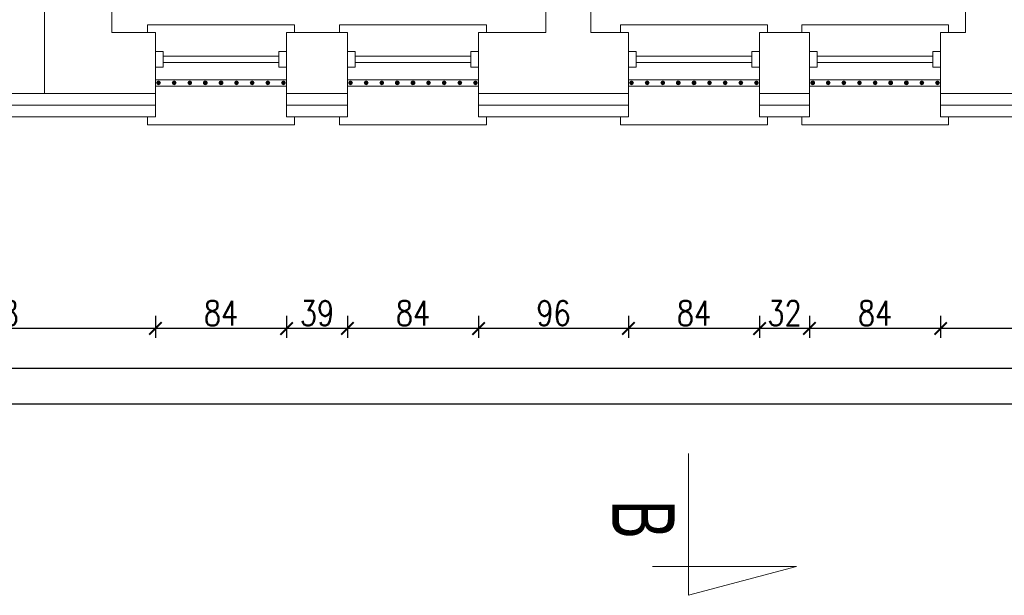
# Model space of a CAD drawing. Header units: millimetres. Extents: x 6354466 to 6508314, y -1889048 to -1342748.
# Tile 83 of 134: x 6389236 to 6395543, y -1663907 to -1660221. Entities that reach past the tile are written whole.
import ezdxf

# ---------------------------------------------------------------- set-up
doc = ezdxf.new("R2010")
doc.units = ezdxf.units.MM
doc.header["$PDMODE"] = 3
doc.header["$PDSIZE"] = 10
for name, color, linetype, lineweight in [('drzwi istn', 163, 'Continuous', 5), ('L-2', 167, 'Continuous', 13), ('L-3', 10, 'Continuous', 18), ('L-5', 152, 'Continuous', 9), ('L-DIM', 252, 'Continuous', 5), ('L-ISTNIEJĄCE BUDYNKI', 167, 'Continuous', 5)]:
    doc.layers.add(name, color=color, linetype=linetype, lineweight=lineweight)
doc.styles.add('160', font='simplex.shx', dxfattribs={"width": 0.8, "height": 160})
doc.styles.add('200', font='cdmsimpl.shx', dxfattribs={"width": 0.7, "height": 200})
doc.linetypes.add('BATTING', pattern='A,0.00254,-2.54,[134,ltypeshp.shx,S=2.54,R=0,X=-2.54,Y=0],-5.08,[134,ltypeshp.shx,S=2.54,R=180,X=2.54,Y=0],-2.54', length=10.16254)
doc.dimstyles.new('160', dxfattribs={"dimtxt": 160, "dimasz": 80, "dimexe": 60, "dimexo": 3, "dimgap": 18, "dimtad": 1, "dimdec": 0, "dimlfac": 0.1, "dimrnd": 1, "dimtxsty": '160', "dimblk": 'ARCHTICK', "dimcen": 2.5, "dimdle": 30, "dimadec": 0, "dimazin": 0, "dimtfac": 1, "dimtdec": 0, "dimtix": 1, "dimtmove": 2, "dimatfit": 0, "dimldrblk": 'NONE', "dimfxl": 0, "dimarcsym": 0})

# ---------------------------------------------------------------- blocks, each defined once
blk = doc.blocks.new('*U23')
for p, q in [((-5, 0), (-5, -5)), ((5, -5), (5, 0)), ((-5, -5), (5, -5)), ((-2, -5), (-2, -79)), ((2, -5), (2, -79)), ((-5, -84), (-5, -79)), ((-5, -79), (5, -79)), ((5, -79), (5, -84))]:
    blk.add_line(p, q)
blk = doc.blocks.new('_ArchTick')
at = {"color": 0, "linetype": 'ByBlock', "const_width": 0.15}
blk.add_lwpolyline([(-0.5, -0.5), (0.5, 0.5)], dxfattribs=at)
blk = doc.blocks.new('*D254')
at = {"layer": 'Defpoints', "color": 0, "transparency": 16777216}
for p in [(6395135.3, -1660843.4), (6396515.3, -1660843.4), (6395135.3, -1662198.2)]:
    blk.add_point(p, dxfattribs=at)
at = {"layer": 'L-DIM', "color": 0, "lineweight": -2, "ltscale": 10, "transparency": 16777216}
for p, q in [((6395135.3, -1662118.2), (6395135.3, -1662258.2)), ((6396515.3, -1662118.2), (6396515.3, -1662258.2)), ((6396545.3, -1662198.2), (6395105.3, -1662198.2))]:
    blk.add_line(p, q, dxfattribs=at)
at = {"layer": 'L-DIM', "color": 0, "linetype": 'ByBlock', "lineweight": -2, "transparency": 16777216, "xscale": 80, "yscale": 80, "zscale": 80, "rotation": 180}
blk.add_blockref('_ArchTick', (6395135.3, -1662198.2), dxfattribs=at)
at = {"layer": 'L-DIM', "color": 0, "linetype": 'ByBlock', "lineweight": -2, "transparency": 16777216, "xscale": 80, "yscale": 80, "zscale": 80}
blk.add_blockref('_ArchTick', (6396515.3, -1662198.2), dxfattribs=at)
at = {"layer": 'L-DIM', "color": 0, "ltscale": 10, "transparency": 16777216, "insert": (6395825.3, -1662100.2), "char_height": 160, "attachment_point": 5, "style": '160'}
blk.add_mtext('138', dxfattribs=at)
blk = doc.blocks.new('_None')
blk = doc.blocks.new('*D255')
at = {"layer": 'Defpoints', "color": 0, "transparency": 16777216}
for p in [(6394295.3, -1660843.4), (6395135.3, -1660843.4), (6394295.3, -1662198.2)]:
    blk.add_point(p, dxfattribs=at)
at = {"layer": 'L-DIM', "color": 0, "lineweight": -2, "ltscale": 10, "transparency": 16777216}
for p, q in [((6394295.3, -1662118.2), (6394295.3, -1662258.2)), ((6395135.3, -1662118.2), (6395135.3, -1662258.2)), ((6395165.3, -1662198.2), (6394265.3, -1662198.2))]:
    blk.add_line(p, q, dxfattribs=at)
at = {"layer": 'L-DIM', "color": 0, "linetype": 'ByBlock', "lineweight": -2, "transparency": 16777216, "xscale": 80, "yscale": 80, "zscale": 80, "rotation": 180}
blk.add_blockref('_ArchTick', (6394295.3, -1662198.2), dxfattribs=at)
at = {"layer": 'L-DIM', "color": 0, "linetype": 'ByBlock', "lineweight": -2, "transparency": 16777216, "xscale": 80, "yscale": 80, "zscale": 80}
blk.add_blockref('_ArchTick', (6395135.3, -1662198.2), dxfattribs=at)
at = {"layer": 'L-DIM', "color": 0, "ltscale": 10, "transparency": 16777216, "insert": (6394715.3, -1662100.2), "char_height": 160, "attachment_point": 5, "style": '160'}
blk.add_mtext('84', dxfattribs=at)
blk = doc.blocks.new('*D256')
at = {"layer": 'Defpoints', "color": 0, "transparency": 16777216}
for p in [(6393975.3, -1660843.4), (6394295.3, -1660843.4), (6393975.3, -1662198.2)]:
    blk.add_point(p, dxfattribs=at)
at = {"layer": 'L-DIM', "color": 0, "lineweight": -2, "ltscale": 10, "transparency": 16777216}
for p, q in [((6393975.3, -1662118.2), (6393975.3, -1662258.2)), ((6394295.3, -1662118.2), (6394295.3, -1662258.2)), ((6394325.3, -1662198.2), (6393945.3, -1662198.2))]:
    blk.add_line(p, q, dxfattribs=at)
at = {"layer": 'L-DIM', "color": 0, "linetype": 'ByBlock', "lineweight": -2, "transparency": 16777216, "xscale": 80, "yscale": 80, "zscale": 80, "rotation": 180}
blk.add_blockref('_ArchTick', (6393975.3, -1662198.2), dxfattribs=at)
at = {"layer": 'L-DIM', "color": 0, "linetype": 'ByBlock', "lineweight": -2, "transparency": 16777216, "xscale": 80, "yscale": 80, "zscale": 80}
blk.add_blockref('_ArchTick', (6394295.3, -1662198.2), dxfattribs=at)
at = {"layer": 'L-DIM', "color": 0, "ltscale": 10, "transparency": 16777216, "insert": (6394135.3, -1662100.2), "char_height": 160, "attachment_point": 5, "style": '160'}
blk.add_mtext('32', dxfattribs=at)
blk = doc.blocks.new('*D257')
at = {"layer": 'Defpoints', "color": 0, "transparency": 16777216}
for p in [(6393135.3, -1660843.4), (6393975.3, -1660843.4), (6393135.3, -1662198.2)]:
    blk.add_point(p, dxfattribs=at)
at = {"layer": 'L-DIM', "color": 0, "lineweight": -2, "ltscale": 10, "transparency": 16777216}
for p, q in [((6393135.3, -1662118.2), (6393135.3, -1662258.2)), ((6393975.3, -1662118.2), (6393975.3, -1662258.2)), ((6394005.3, -1662198.2), (6393105.3, -1662198.2))]:
    blk.add_line(p, q, dxfattribs=at)
at = {"layer": 'L-DIM', "color": 0, "linetype": 'ByBlock', "lineweight": -2, "transparency": 16777216, "xscale": 80, "yscale": 80, "zscale": 80, "rotation": 180}
blk.add_blockref('_ArchTick', (6393135.3, -1662198.2), dxfattribs=at)
at = {"layer": 'L-DIM', "color": 0, "linetype": 'ByBlock', "lineweight": -2, "transparency": 16777216, "xscale": 80, "yscale": 80, "zscale": 80}
blk.add_blockref('_ArchTick', (6393975.3, -1662198.2), dxfattribs=at)
at = {"layer": 'L-DIM', "color": 0, "ltscale": 10, "transparency": 16777216, "insert": (6393555.3, -1662100.2), "char_height": 160, "attachment_point": 5, "style": '160'}
blk.add_mtext('84', dxfattribs=at)
blk = doc.blocks.new('*D258')
at = {"layer": 'Defpoints', "color": 0, "transparency": 16777216}
for p in [(6392175.3, -1660843.4), (6393135.3, -1660843.4), (6392175.3, -1662198.2)]:
    blk.add_point(p, dxfattribs=at)
at = {"layer": 'L-DIM', "color": 0, "lineweight": -2, "ltscale": 10, "transparency": 16777216}
for p, q in [((6392175.3, -1662118.2), (6392175.3, -1662258.2)), ((6393135.3, -1662118.2), (6393135.3, -1662258.2)), ((6393165.3, -1662198.2), (6392145.3, -1662198.2))]:
    blk.add_line(p, q, dxfattribs=at)
at = {"layer": 'L-DIM', "color": 0, "linetype": 'ByBlock', "lineweight": -2, "transparency": 16777216, "xscale": 80, "yscale": 80, "zscale": 80, "rotation": 180}
blk.add_blockref('_ArchTick', (6392175.3, -1662198.2), dxfattribs=at)
at = {"layer": 'L-DIM', "color": 0, "linetype": 'ByBlock', "lineweight": -2, "transparency": 16777216, "xscale": 80, "yscale": 80, "zscale": 80}
blk.add_blockref('_ArchTick', (6393135.3, -1662198.2), dxfattribs=at)
at = {"layer": 'L-DIM', "color": 0, "ltscale": 10, "transparency": 16777216, "insert": (6392655.3, -1662100.2), "char_height": 160, "attachment_point": 5, "style": '160'}
blk.add_mtext('96', dxfattribs=at)
blk = doc.blocks.new('*D259')
at = {"layer": 'Defpoints', "color": 0, "transparency": 16777216}
for p in [(6391335.3, -1660843.4), (6392175.3, -1660843.4), (6391335.3, -1662198.2)]:
    blk.add_point(p, dxfattribs=at)
at = {"layer": 'L-DIM', "color": 0, "lineweight": -2, "ltscale": 10, "transparency": 16777216}
for p, q in [((6391335.3, -1662118.2), (6391335.3, -1662258.2)), ((6392175.3, -1662118.2), (6392175.3, -1662258.2)), ((6392205.3, -1662198.2), (6391305.3, -1662198.2))]:
    blk.add_line(p, q, dxfattribs=at)
at = {"layer": 'L-DIM', "color": 0, "linetype": 'ByBlock', "lineweight": -2, "transparency": 16777216, "xscale": 80, "yscale": 80, "zscale": 80, "rotation": 180}
blk.add_blockref('_ArchTick', (6391335.3, -1662198.2), dxfattribs=at)
at = {"layer": 'L-DIM', "color": 0, "linetype": 'ByBlock', "lineweight": -2, "transparency": 16777216, "xscale": 80, "yscale": 80, "zscale": 80}
blk.add_blockref('_ArchTick', (6392175.3, -1662198.2), dxfattribs=at)
at = {"layer": 'L-DIM', "color": 0, "ltscale": 10, "transparency": 16777216, "insert": (6391755.3, -1662100.2), "char_height": 160, "attachment_point": 5, "style": '160'}
blk.add_mtext('84', dxfattribs=at)
blk = doc.blocks.new('*D260')
at = {"layer": 'Defpoints', "color": 0, "transparency": 16777216}
for p in [(6390945.3, -1660843.4), (6391335.3, -1660843.4), (6390945.3, -1662198.2)]:
    blk.add_point(p, dxfattribs=at)
at = {"layer": 'L-DIM', "color": 0, "lineweight": -2, "ltscale": 10, "transparency": 16777216}
for p, q in [((6390945.3, -1662118.2), (6390945.3, -1662258.2)), ((6391335.3, -1662118.2), (6391335.3, -1662258.2)), ((6391365.3, -1662198.2), (6390915.3, -1662198.2))]:
    blk.add_line(p, q, dxfattribs=at)
at = {"layer": 'L-DIM', "color": 0, "linetype": 'ByBlock', "lineweight": -2, "transparency": 16777216, "xscale": 80, "yscale": 80, "zscale": 80, "rotation": 180}
blk.add_blockref('_ArchTick', (6390945.3, -1662198.2), dxfattribs=at)
at = {"layer": 'L-DIM', "color": 0, "linetype": 'ByBlock', "lineweight": -2, "transparency": 16777216, "xscale": 80, "yscale": 80, "zscale": 80}
blk.add_blockref('_ArchTick', (6391335.3, -1662198.2), dxfattribs=at)
at = {"layer": 'L-DIM', "color": 0, "ltscale": 10, "transparency": 16777216, "insert": (6391140.3, -1662100.2), "char_height": 160, "attachment_point": 5, "style": '160'}
blk.add_mtext('39', dxfattribs=at)
blk = doc.blocks.new('*D261')
at = {"layer": 'Defpoints', "color": 0, "transparency": 16777216}
for p in [(6390105.3, -1660843.4), (6390945.3, -1660843.4), (6390105.3, -1662198.2)]:
    blk.add_point(p, dxfattribs=at)
at = {"layer": 'L-DIM', "color": 0, "lineweight": -2, "ltscale": 10, "transparency": 16777216}
for p, q in [((6390105.3, -1662118.2), (6390105.3, -1662258.2)), ((6390945.3, -1662118.2), (6390945.3, -1662258.2)), ((6390975.3, -1662198.2), (6390075.3, -1662198.2))]:
    blk.add_line(p, q, dxfattribs=at)
at = {"layer": 'L-DIM', "color": 0, "linetype": 'ByBlock', "lineweight": -2, "transparency": 16777216, "xscale": 80, "yscale": 80, "zscale": 80, "rotation": 180}
blk.add_blockref('_ArchTick', (6390105.3, -1662198.2), dxfattribs=at)
at = {"layer": 'L-DIM', "color": 0, "linetype": 'ByBlock', "lineweight": -2, "transparency": 16777216, "xscale": 80, "yscale": 80, "zscale": 80}
blk.add_blockref('_ArchTick', (6390945.3, -1662198.2), dxfattribs=at)
at = {"layer": 'L-DIM', "color": 0, "ltscale": 10, "transparency": 16777216, "insert": (6390525.3, -1662100.2), "char_height": 160, "attachment_point": 5, "style": '160'}
blk.add_mtext('84', dxfattribs=at)
blk = doc.blocks.new('*D262')
at = {"layer": 'Defpoints', "color": 0, "transparency": 16777216}
for p in [(6388025.3, -1660843.4), (6390105.3, -1660843.4), (6388025.3, -1662198.2)]:
    blk.add_point(p, dxfattribs=at)
at = {"layer": 'L-DIM', "color": 0, "lineweight": -2, "ltscale": 10, "transparency": 16777216}
for p, q in [((6388025.3, -1662118.2), (6388025.3, -1662258.2)), ((6390105.3, -1662118.2), (6390105.3, -1662258.2)), ((6390135.3, -1662198.2), (6387995.3, -1662198.2))]:
    blk.add_line(p, q, dxfattribs=at)
at = {"layer": 'L-DIM', "color": 0, "linetype": 'ByBlock', "lineweight": -2, "transparency": 16777216, "xscale": 80, "yscale": 80, "zscale": 80, "rotation": 180}
blk.add_blockref('_ArchTick', (6388025.3, -1662198.2), dxfattribs=at)
at = {"layer": 'L-DIM', "color": 0, "linetype": 'ByBlock', "lineweight": -2, "transparency": 16777216, "xscale": 80, "yscale": 80, "zscale": 80}
blk.add_blockref('_ArchTick', (6390105.3, -1662198.2), dxfattribs=at)
at = {"layer": 'L-DIM', "color": 0, "ltscale": 10, "transparency": 16777216, "insert": (6389065.3, -1662100.2), "char_height": 160, "attachment_point": 5, "style": '160'}
blk.add_mtext('208', dxfattribs=at)
blk = doc.blocks.new('*D269')
at = {"layer": 'Defpoints', "color": 0, "transparency": 16777216}
for p in [(6384030.3, -1660768.4), (6413415.3, -1660843.4), (6384030.3, -1662454.8)]:
    blk.add_point(p, dxfattribs=at)
at = {"layer": 'L-DIM', "color": 0, "lineweight": -2, "ltscale": 10, "transparency": 16777216}
for p, q in [((6384030.3, -1662374.8), (6384030.3, -1662514.8)), ((6413415.3, -1662374.8), (6413415.3, -1662514.8)), ((6413445.3, -1662454.8), (6384000.3, -1662454.8))]:
    blk.add_line(p, q, dxfattribs=at)
at = {"layer": 'L-DIM', "color": 0, "linetype": 'ByBlock', "lineweight": -2, "transparency": 16777216, "xscale": 80, "yscale": 80, "zscale": 80, "rotation": 180}
blk.add_blockref('_ArchTick', (6384030.3, -1662454.8), dxfattribs=at)
at = {"layer": 'L-DIM', "color": 0, "linetype": 'ByBlock', "lineweight": -2, "transparency": 16777216, "xscale": 80, "yscale": 80, "zscale": 80}
blk.add_blockref('_ArchTick', (6413415.3, -1662454.8), dxfattribs=at)
at = {"layer": 'L-DIM', "color": 0, "ltscale": 10, "transparency": 16777216, "insert": (6398722.8, -1662356.8), "char_height": 160, "attachment_point": 5, "style": '160'}
blk.add_mtext('2939', dxfattribs=at)
blk = doc.blocks.new('*D272')
at = {"layer": 'Defpoints', "color": 0, "transparency": 16777216}
for p in [(6383200.3, -1660693.4), (6413415.3, -1660843.4), (6413415.3, -1662681.7)]:
    blk.add_point(p, dxfattribs=at)
at = {"layer": 'L-DIM', "color": 0, "lineweight": -2, "ltscale": 10, "transparency": 16777216}
for p, q in [((6383200.3, -1662601.7), (6383200.3, -1662741.7)), ((6413415.3, -1662601.7), (6413415.3, -1662741.7)), ((6383170.3, -1662681.7), (6413445.3, -1662681.7))]:
    blk.add_line(p, q, dxfattribs=at)
at = {"layer": 'L-DIM', "color": 0, "linetype": 'ByBlock', "lineweight": -2, "transparency": 16777216, "xscale": 80, "yscale": 80, "zscale": 80, "rotation": 180}
blk.add_blockref('_ArchTick', (6383200.3, -1662681.7), dxfattribs=at)
at = {"layer": 'L-DIM', "color": 0, "linetype": 'ByBlock', "lineweight": -2, "transparency": 16777216, "xscale": 80, "yscale": 80, "zscale": 80}
blk.add_blockref('_ArchTick', (6413415.3, -1662681.7), dxfattribs=at)
at = {"layer": 'L-DIM', "color": 0, "ltscale": 10, "transparency": 16777216, "insert": (6398307.8, -1662583.7), "char_height": 160, "attachment_point": 5, "style": '160'}
blk.add_mtext('3022', dxfattribs=at)
blk = doc.blocks.new('*D276')
at = {"layer": 'Defpoints', "color": 0, "transparency": 16777216}
for p in [(6413285.3, -1646723.4), (6382504.7, -1660693.4), (6383200.3, -1660693.4)]:
    blk.add_point(p, dxfattribs=at)
at = {"layer": 'L-DIM', "color": 0, "lineweight": -2, "ltscale": 10, "transparency": 16777216}
for p, q in [((6382584.7, -1646723.4), (6382444.7, -1646723.4)), ((6382504.7, -1646693.4), (6382504.7, -1660723.4)), ((6382584.7, -1660693.4), (6382444.7, -1660693.4))]:
    blk.add_line(p, q, dxfattribs=at)
at = {"layer": 'L-DIM', "color": 0, "linetype": 'ByBlock', "lineweight": -2, "transparency": 16777216, "xscale": 80, "yscale": 80, "zscale": 80}
for p, rotation in [((6382504.7, -1646723.4), 90), ((6382504.7, -1660693.4), 270)]:
    blk.add_blockref('_ArchTick', p, dxfattribs=dict(at, rotation=rotation))
at = {"layer": 'L-DIM', "color": 0, "ltscale": 10, "transparency": 16777216, "insert": (6382406.7, -1653708.4), "char_height": 160, "attachment_point": 5, "rotation": 90, "style": '160'}
blk.add_mtext('1397', dxfattribs=at)

msp = doc.modelspace()

# ---------------------------------------------------------------- linework, layer by layer
at = {"layer": 'drzwi istn'}
for p, q in [((6390055.3, -1660303.4), (6390055.3, -1660253.4)), ((6390055.3, -1660253.4), (6390995.3, -1660253.4)), ((6390995.3, -1660253.4), (6390995.3, -1660303.4)), ((6391285.3, -1660303.4), (6391285.3, -1660253.4)), ((6391285.3, -1660253.4), (6392225.3, -1660253.4)), ((6392225.3, -1660253.4), (6392225.3, -1660303.4)), ((6393085.3, -1660303.4), (6393085.3, -1660253.4)), ((6393085.3, -1660253.4), (6394025.3, -1660253.4)), ((6394025.3, -1660253.4), (6394025.3, -1660303.4)), ((6394245.3, -1660303.4), (6394245.3, -1660253.4)), ((6394245.3, -1660253.4), (6395185.3, -1660253.4)), ((6395185.3, -1660253.4), (6395185.3, -1660303.4))]:
    msp.add_line(p, q, dxfattribs=at)
at = {"layer": 'L-2'}
for p, q in [((6393520, -1662998.2), (6393520, -1663907)), ((6394212.9, -1663722.3), (6393290.4, -1663722.3)), ((6393520, -1663907), (6394212.9, -1663722.3))]:
    msp.add_line(p, q, dxfattribs=at)
at = {"layer": 'L-3'}
for p, q in [((6390105.3, -1660693.4), (6388025.3, -1660693.4)), ((6391335.3, -1660693.4), (6390945.3, -1660693.4)), ((6393135.3, -1660693.4), (6392175.3, -1660693.4)), ((6394295.3, -1660693.4), (6393975.3, -1660693.4)), ((6396515.3, -1660693.4), (6395135.3, -1660693.4)), ((6390105.3, -1660843.4), (6388025.3, -1660843.4)), ((6391335.3, -1660843.4), (6390945.3, -1660843.4)), ((6393135.3, -1660843.4), (6392175.3, -1660843.4)), ((6394295.3, -1660843.4), (6393975.3, -1660843.4)), ((6396515.3, -1660843.4), (6395135.3, -1660843.4))]:
    msp.add_line(p, q, dxfattribs=at)
at = {"layer": 'L-3', "ltscale": 10}
for p, q in [((6390105.3, -1660843.4), (6390105.3, -1660693.4)), ((6390945.3, -1660693.4), (6390945.3, -1660843.4)), ((6391335.3, -1660843.4), (6391335.3, -1660693.4)), ((6392175.3, -1660693.4), (6392175.3, -1660843.4)), ((6393135.3, -1660843.4), (6393135.3, -1660693.4)), ((6393975.3, -1660693.4), (6393975.3, -1660843.4)), ((6394295.3, -1660693.4), (6394295.3, -1660843.4)), ((6395135.3, -1660693.4), (6395135.3, -1660843.4))]:
    msp.add_line(p, q, dxfattribs=at)
at = {"layer": 'L-3', "linetype": 'BATTING', "ltscale": 7}
for p, q in [((6390105.3, -1660768.4), (6388025.3, -1660768.4)), ((6391335.3, -1660768.4), (6390945.3, -1660768.4)), ((6393135.3, -1660768.4), (6392175.3, -1660768.4)), ((6394295.3, -1660768.4), (6393975.3, -1660768.4)), ((6396515.3, -1660768.4), (6395135.3, -1660768.4))]:
    msp.add_line(p, q, dxfattribs=at)
at = {"layer": 'L-3', "ltscale": 10}
for points in [[(6390105.3, -1660645.6), (6390945.3, -1660645.6), (6390945.3, -1660605.6), (6390105.3, -1660605.6)], [(6391335.3, -1660645.6), (6392175.3, -1660645.6), (6392175.3, -1660605.6), (6391335.3, -1660605.6)], [(6393135.3, -1660645.6), (6393975.3, -1660645.6), (6393975.3, -1660605.6), (6393135.3, -1660605.6)], [(6394295.3, -1660645.6), (6395135.3, -1660645.6), (6395135.3, -1660605.6), (6394295.3, -1660605.6)]]:
    msp.add_lwpolyline(points, close=True, dxfattribs=at)
for centre, radius in [((6390125.3, -1660625.6), 12), ((6390125.3, -1660625.6), 11), ((6390125.3, -1660625.6), 10), ((6390125.3, -1660625.6), 9), ((6390125.3, -1660625.6), 8), ((6390125.3, -1660625.6), 7), ((6390125.3, -1660625.6), 6), ((6390125.3, -1660625.6), 5), ((6390125.3, -1660625.6), 4), ((6390125.3, -1660625.6), 3), ((6390125.3, -1660625.6), 3), ((6390125.3, -1660625.6), 2), ((6390125.3, -1660625.6), 1), ((6390225.3, -1660625.6), 12), ((6390225.3, -1660625.6), 11), ((6390225.3, -1660625.6), 10), ((6390225.3, -1660625.6), 9), ((6390225.3, -1660625.6), 8), ((6390225.3, -1660625.6), 7), ((6390225.3, -1660625.6), 6), ((6390225.3, -1660625.6), 5), ((6390225.3, -1660625.6), 4), ((6390225.3, -1660625.6), 3), ((6390225.3, -1660625.6), 3), ((6390225.3, -1660625.6), 2), ((6390225.3, -1660625.6), 1), ((6390325.3, -1660625.6), 12), ((6390325.3, -1660625.6), 11), ((6390325.3, -1660625.6), 10), ((6390325.3, -1660625.6), 9), ((6390325.3, -1660625.6), 8), ((6390325.3, -1660625.6), 7), ((6390325.3, -1660625.6), 6), ((6390325.3, -1660625.6), 5), ((6390325.3, -1660625.6), 4), ((6390325.3, -1660625.6), 3), ((6390325.3, -1660625.6), 3), ((6390325.3, -1660625.6), 2), ((6390325.3, -1660625.6), 1), ((6390425.3, -1660625.6), 12), ((6390425.3, -1660625.6), 11), ((6390425.3, -1660625.6), 10), ((6390425.3, -1660625.6), 9), ((6390425.3, -1660625.6), 8), ((6390425.3, -1660625.6), 7), ((6390425.3, -1660625.6), 6), ((6390425.3, -1660625.6), 5), ((6390425.3, -1660625.6), 4), ((6390425.3, -1660625.6), 3), ((6390425.3, -1660625.6), 3), ((6390425.3, -1660625.6), 2), ((6390425.3, -1660625.6), 1), ((6390525.3, -1660625.6), 12), ((6390525.3, -1660625.6), 11), ((6390525.3, -1660625.6), 10), ((6390525.3, -1660625.6), 9), ((6390525.3, -1660625.6), 8), ((6390525.3, -1660625.6), 7), ((6390525.3, -1660625.6), 6), ((6390525.3, -1660625.6), 5), ((6390525.3, -1660625.6), 4), ((6390525.3, -1660625.6), 3), ((6390525.3, -1660625.6), 3), ((6390525.3, -1660625.6), 2), ((6390525.3, -1660625.6), 1), ((6390625.3, -1660625.6), 12), ((6390625.3, -1660625.6), 11), ((6390625.3, -1660625.6), 10), ((6390625.3, -1660625.6), 9), ((6390625.3, -1660625.6), 8), ((6390625.3, -1660625.6), 7), ((6390625.3, -1660625.6), 6), ((6390625.3, -1660625.6), 5), ((6390625.3, -1660625.6), 4), ((6390625.3, -1660625.6), 3), ((6390625.3, -1660625.6), 3), ((6390625.3, -1660625.6), 2), ((6390625.3, -1660625.6), 1), ((6390725.3, -1660625.6), 12), ((6390725.3, -1660625.6), 11), ((6390725.3, -1660625.6), 10), ((6390725.3, -1660625.6), 9), ((6390725.3, -1660625.6), 8), ((6390725.3, -1660625.6), 7), ((6390725.3, -1660625.6), 6), ((6390725.3, -1660625.6), 5), ((6390725.3, -1660625.6), 4), ((6390725.3, -1660625.6), 3), ((6390725.3, -1660625.6), 3), ((6390725.3, -1660625.6), 2), ((6390725.3, -1660625.6), 1), ((6390825.3, -1660625.6), 12), ((6390825.3, -1660625.6), 11), ((6390825.3, -1660625.6), 10), ((6390825.3, -1660625.6), 9), ((6390825.3, -1660625.6), 8), ((6390825.3, -1660625.6), 7), ((6390825.3, -1660625.6), 6), ((6390825.3, -1660625.6), 5), ((6390825.3, -1660625.6), 4), ((6390825.3, -1660625.6), 3), ((6390825.3, -1660625.6), 3), ((6390825.3, -1660625.6), 2), ((6390825.3, -1660625.6), 1), ((6390925.3, -1660625.6), 12), ((6390925.3, -1660625.6), 11), ((6390925.3, -1660625.6), 10), ((6390925.3, -1660625.6), 9), ((6390925.3, -1660625.6), 8), ((6390925.3, -1660625.6), 7), ((6390925.3, -1660625.6), 6), ((6390925.3, -1660625.6), 5), ((6390925.3, -1660625.6), 4), ((6390925.3, -1660625.6), 3), ((6390925.3, -1660625.6), 3), ((6390925.3, -1660625.6), 2), ((6390925.3, -1660625.6), 1), ((6391355.3, -1660625.6), 12), ((6391355.3, -1660625.6), 11), ((6391355.3, -1660625.6), 10), ((6391355.3, -1660625.6), 9), ((6391355.3, -1660625.6), 8), ((6391355.3, -1660625.6), 7), ((6391355.3, -1660625.6), 6), ((6391355.3, -1660625.6), 5), ((6391355.3, -1660625.6), 4), ((6391355.3, -1660625.6), 3), ((6391355.3, -1660625.6), 3), ((6391355.3, -1660625.6), 2), ((6391355.3, -1660625.6), 1), ((6391455.3, -1660625.6), 12), ((6391455.3, -1660625.6), 11), ((6391455.3, -1660625.6), 10), ((6391455.3, -1660625.6), 9), ((6391455.3, -1660625.6), 8), ((6391455.3, -1660625.6), 7), ((6391455.3, -1660625.6), 6), ((6391455.3, -1660625.6), 5), ((6391455.3, -1660625.6), 4), ((6391455.3, -1660625.6), 3), ((6391455.3, -1660625.6), 3), ((6391455.3, -1660625.6), 2), ((6391455.3, -1660625.6), 1), ((6391555.3, -1660625.6), 12), ((6391555.3, -1660625.6), 11), ((6391555.3, -1660625.6), 10), ((6391555.3, -1660625.6), 9), ((6391555.3, -1660625.6), 8), ((6391555.3, -1660625.6), 7), ((6391555.3, -1660625.6), 6), ((6391555.3, -1660625.6), 5), ((6391555.3, -1660625.6), 4), ((6391555.3, -1660625.6), 3), ((6391555.3, -1660625.6), 3), ((6391555.3, -1660625.6), 2), ((6391555.3, -1660625.6), 1), ((6391655.3, -1660625.6), 12), ((6391655.3, -1660625.6), 11), ((6391655.3, -1660625.6), 10), ((6391655.3, -1660625.6), 9), ((6391655.3, -1660625.6), 8), ((6391655.3, -1660625.6), 7), ((6391655.3, -1660625.6), 6), ((6391655.3, -1660625.6), 5), ((6391655.3, -1660625.6), 4), ((6391655.3, -1660625.6), 3), ((6391655.3, -1660625.6), 3), ((6391655.3, -1660625.6), 2), ((6391655.3, -1660625.6), 1), ((6391755.3, -1660625.6), 12), ((6391755.3, -1660625.6), 11), ((6391755.3, -1660625.6), 10), ((6391755.3, -1660625.6), 9), ((6391755.3, -1660625.6), 8), ((6391755.3, -1660625.6), 7), ((6391755.3, -1660625.6), 6), ((6391755.3, -1660625.6), 5), ((6391755.3, -1660625.6), 4), ((6391755.3, -1660625.6), 3), ((6391755.3, -1660625.6), 3), ((6391755.3, -1660625.6), 2), ((6391755.3, -1660625.6), 1), ((6391855.3, -1660625.6), 12), ((6391855.3, -1660625.6), 11), ((6391855.3, -1660625.6), 10), ((6391855.3, -1660625.6), 9), ((6391855.3, -1660625.6), 8), ((6391855.3, -1660625.6), 7), ((6391855.3, -1660625.6), 6), ((6391855.3, -1660625.6), 5), ((6391855.3, -1660625.6), 4), ((6391855.3, -1660625.6), 3), ((6391855.3, -1660625.6), 3), ((6391855.3, -1660625.6), 2), ((6391855.3, -1660625.6), 1), ((6391955.3, -1660625.6), 12), ((6391955.3, -1660625.6), 11), ((6391955.3, -1660625.6), 10), ((6391955.3, -1660625.6), 9), ((6391955.3, -1660625.6), 8), ((6391955.3, -1660625.6), 7), ((6391955.3, -1660625.6), 6), ((6391955.3, -1660625.6), 5), ((6391955.3, -1660625.6), 4), ((6391955.3, -1660625.6), 3), ((6391955.3, -1660625.6), 3), ((6391955.3, -1660625.6), 2), ((6391955.3, -1660625.6), 1), ((6392055.3, -1660625.6), 12), ((6392055.3, -1660625.6), 11), ((6392055.3, -1660625.6), 10), ((6392055.3, -1660625.6), 9), ((6392055.3, -1660625.6), 8), ((6392055.3, -1660625.6), 7), ((6392055.3, -1660625.6), 6), ((6392055.3, -1660625.6), 5), ((6392055.3, -1660625.6), 4), ((6392055.3, -1660625.6), 3), ((6392055.3, -1660625.6), 3), ((6392055.3, -1660625.6), 2), ((6392055.3, -1660625.6), 1), ((6392155.3, -1660625.6), 12), ((6392155.3, -1660625.6), 11), ((6392155.3, -1660625.6), 10), ((6392155.3, -1660625.6), 9), ((6392155.3, -1660625.6), 8), ((6392155.3, -1660625.6), 7), ((6392155.3, -1660625.6), 6), ((6392155.3, -1660625.6), 5), ((6392155.3, -1660625.6), 4), ((6392155.3, -1660625.6), 3), ((6392155.3, -1660625.6), 3), ((6392155.3, -1660625.6), 2), ((6392155.3, -1660625.6), 1), ((6393155.3, -1660625.6), 12), ((6393155.3, -1660625.6), 11), ((6393155.3, -1660625.6), 10), ((6393155.3, -1660625.6), 9), ((6393155.3, -1660625.6), 8), ((6393155.3, -1660625.6), 7), ((6393155.3, -1660625.6), 6), ((6393155.3, -1660625.6), 5), ((6393155.3, -1660625.6), 4), ((6393155.3, -1660625.6), 3), ((6393155.3, -1660625.6), 3), ((6393155.3, -1660625.6), 2), ((6393155.3, -1660625.6), 1), ((6393255.3, -1660625.6), 12), ((6393255.3, -1660625.6), 11), ((6393255.3, -1660625.6), 10), ((6393255.3, -1660625.6), 9), ((6393255.3, -1660625.6), 8), ((6393255.3, -1660625.6), 7), ((6393255.3, -1660625.6), 6), ((6393255.3, -1660625.6), 5), ((6393255.3, -1660625.6), 4), ((6393255.3, -1660625.6), 3), ((6393255.3, -1660625.6), 3), ((6393255.3, -1660625.6), 2), ((6393255.3, -1660625.6), 1), ((6393355.3, -1660625.6), 12), ((6393355.3, -1660625.6), 11), ((6393355.3, -1660625.6), 10), ((6393355.3, -1660625.6), 9), ((6393355.3, -1660625.6), 8), ((6393355.3, -1660625.6), 7), ((6393355.3, -1660625.6), 6), ((6393355.3, -1660625.6), 5), ((6393355.3, -1660625.6), 4), ((6393355.3, -1660625.6), 3), ((6393355.3, -1660625.6), 3), ((6393355.3, -1660625.6), 2), ((6393355.3, -1660625.6), 1), ((6393455.3, -1660625.6), 12), ((6393455.3, -1660625.6), 11), ((6393455.3, -1660625.6), 10), ((6393455.3, -1660625.6), 9), ((6393455.3, -1660625.6), 8), ((6393455.3, -1660625.6), 7), ((6393455.3, -1660625.6), 6), ((6393455.3, -1660625.6), 5), ((6393455.3, -1660625.6), 4), ((6393455.3, -1660625.6), 3), ((6393455.3, -1660625.6), 3), ((6393455.3, -1660625.6), 2), ((6393455.3, -1660625.6), 1), ((6393555.3, -1660625.6), 12), ((6393555.3, -1660625.6), 11), ((6393555.3, -1660625.6), 10), ((6393555.3, -1660625.6), 9), ((6393555.3, -1660625.6), 8), ((6393555.3, -1660625.6), 7), ((6393555.3, -1660625.6), 6), ((6393555.3, -1660625.6), 5), ((6393555.3, -1660625.6), 4), ((6393555.3, -1660625.6), 3), ((6393555.3, -1660625.6), 3), ((6393555.3, -1660625.6), 2), ((6393555.3, -1660625.6), 1), ((6393655.3, -1660625.6), 12), ((6393655.3, -1660625.6), 11), ((6393655.3, -1660625.6), 10), ((6393655.3, -1660625.6), 9), ((6393655.3, -1660625.6), 8), ((6393655.3, -1660625.6), 7), ((6393655.3, -1660625.6), 6), ((6393655.3, -1660625.6), 5), ((6393655.3, -1660625.6), 4), ((6393655.3, -1660625.6), 3), ((6393655.3, -1660625.6), 3), ((6393655.3, -1660625.6), 2), ((6393655.3, -1660625.6), 1), ((6393755.3, -1660625.6), 12), ((6393755.3, -1660625.6), 11), ((6393755.3, -1660625.6), 10), ((6393755.3, -1660625.6), 9), ((6393755.3, -1660625.6), 8), ((6393755.3, -1660625.6), 7), ((6393755.3, -1660625.6), 6), ((6393755.3, -1660625.6), 5), ((6393755.3, -1660625.6), 4), ((6393755.3, -1660625.6), 3), ((6393755.3, -1660625.6), 3), ((6393755.3, -1660625.6), 2), ((6393755.3, -1660625.6), 1), ((6393855.3, -1660625.6), 12), ((6393855.3, -1660625.6), 11), ((6393855.3, -1660625.6), 10), ((6393855.3, -1660625.6), 9), ((6393855.3, -1660625.6), 8), ((6393855.3, -1660625.6), 7), ((6393855.3, -1660625.6), 6), ((6393855.3, -1660625.6), 5), ((6393855.3, -1660625.6), 4), ((6393855.3, -1660625.6), 3), ((6393855.3, -1660625.6), 3), ((6393855.3, -1660625.6), 2), ((6393855.3, -1660625.6), 1), ((6393955.3, -1660625.6), 12), ((6393955.3, -1660625.6), 11), ((6393955.3, -1660625.6), 10), ((6393955.3, -1660625.6), 9), ((6393955.3, -1660625.6), 8), ((6393955.3, -1660625.6), 7), ((6393955.3, -1660625.6), 6), ((6393955.3, -1660625.6), 5), ((6393955.3, -1660625.6), 4), ((6393955.3, -1660625.6), 3), ((6393955.3, -1660625.6), 3), ((6393955.3, -1660625.6), 2), ((6393955.3, -1660625.6), 1), ((6394315.3, -1660625.6), 12), ((6394315.3, -1660625.6), 11), ((6394315.3, -1660625.6), 10), ((6394315.3, -1660625.6), 9), ((6394315.3, -1660625.6), 8), ((6394315.3, -1660625.6), 7), ((6394315.3, -1660625.6), 6), ((6394315.3, -1660625.6), 5), ((6394315.3, -1660625.6), 4), ((6394315.3, -1660625.6), 3), ((6394315.3, -1660625.6), 3), ((6394315.3, -1660625.6), 2), ((6394315.3, -1660625.6), 1), ((6394415.3, -1660625.6), 12), ((6394415.3, -1660625.6), 11), ((6394415.3, -1660625.6), 10), ((6394415.3, -1660625.6), 9), ((6394415.3, -1660625.6), 8), ((6394415.3, -1660625.6), 7), ((6394415.3, -1660625.6), 6), ((6394415.3, -1660625.6), 5), ((6394415.3, -1660625.6), 4), ((6394415.3, -1660625.6), 3), ((6394415.3, -1660625.6), 3), ((6394415.3, -1660625.6), 2), ((6394415.3, -1660625.6), 1), ((6394515.3, -1660625.6), 12), ((6394515.3, -1660625.6), 11), ((6394515.3, -1660625.6), 10), ((6394515.3, -1660625.6), 9), ((6394515.3, -1660625.6), 8), ((6394515.3, -1660625.6), 7), ((6394515.3, -1660625.6), 6), ((6394515.3, -1660625.6), 5), ((6394515.3, -1660625.6), 4), ((6394515.3, -1660625.6), 3), ((6394515.3, -1660625.6), 3), ((6394515.3, -1660625.6), 2), ((6394515.3, -1660625.6), 1), ((6394615.3, -1660625.6), 12), ((6394615.3, -1660625.6), 11), ((6394615.3, -1660625.6), 10), ((6394615.3, -1660625.6), 9), ((6394615.3, -1660625.6), 8), ((6394615.3, -1660625.6), 7), ((6394615.3, -1660625.6), 6), ((6394615.3, -1660625.6), 5), ((6394615.3, -1660625.6), 4), ((6394615.3, -1660625.6), 3), ((6394615.3, -1660625.6), 3), ((6394615.3, -1660625.6), 2), ((6394615.3, -1660625.6), 1), ((6394715.3, -1660625.6), 12), ((6394715.3, -1660625.6), 11), ((6394715.3, -1660625.6), 10), ((6394715.3, -1660625.6), 9), ((6394715.3, -1660625.6), 8), ((6394715.3, -1660625.6), 7), ((6394715.3, -1660625.6), 6), ((6394715.3, -1660625.6), 5), ((6394715.3, -1660625.6), 4), ((6394715.3, -1660625.6), 3), ((6394715.3, -1660625.6), 3), ((6394715.3, -1660625.6), 2), ((6394715.3, -1660625.6), 1), ((6394815.3, -1660625.6), 12), ((6394815.3, -1660625.6), 11), ((6394815.3, -1660625.6), 10), ((6394815.3, -1660625.6), 9), ((6394815.3, -1660625.6), 8), ((6394815.3, -1660625.6), 7), ((6394815.3, -1660625.6), 6), ((6394815.3, -1660625.6), 5), ((6394815.3, -1660625.6), 4), ((6394815.3, -1660625.6), 3), ((6394815.3, -1660625.6), 3), ((6394815.3, -1660625.6), 2), ((6394815.3, -1660625.6), 1), ((6394915.3, -1660625.6), 12), ((6394915.3, -1660625.6), 11), ((6394915.3, -1660625.6), 10), ((6394915.3, -1660625.6), 9), ((6394915.3, -1660625.6), 8), ((6394915.3, -1660625.6), 7), ((6394915.3, -1660625.6), 6), ((6394915.3, -1660625.6), 5), ((6394915.3, -1660625.6), 4), ((6394915.3, -1660625.6), 3), ((6394915.3, -1660625.6), 3), ((6394915.3, -1660625.6), 2), ((6394915.3, -1660625.6), 1), ((6395015.3, -1660625.6), 12), ((6395015.3, -1660625.6), 11), ((6395015.3, -1660625.6), 10), ((6395015.3, -1660625.6), 9), ((6395015.3, -1660625.6), 8), ((6395015.3, -1660625.6), 7), ((6395015.3, -1660625.6), 6), ((6395015.3, -1660625.6), 5), ((6395015.3, -1660625.6), 4), ((6395015.3, -1660625.6), 3), ((6395015.3, -1660625.6), 3), ((6395015.3, -1660625.6), 2), ((6395015.3, -1660625.6), 1), ((6395115.3, -1660625.6), 12), ((6395115.3, -1660625.6), 11), ((6395115.3, -1660625.6), 10), ((6395115.3, -1660625.6), 9), ((6395115.3, -1660625.6), 8), ((6395115.3, -1660625.6), 7), ((6395115.3, -1660625.6), 6), ((6395115.3, -1660625.6), 5), ((6395115.3, -1660625.6), 4), ((6395115.3, -1660625.6), 3), ((6395115.3, -1660625.6), 3), ((6395115.3, -1660625.6), 2), ((6395115.3, -1660625.6), 1)]:
    msp.add_circle(centre, radius, dxfattribs=at)
at = {"layer": 'L-5'}
for p, q in [((6390055.3, -1660843.4), (6390055.3, -1660893.4)), ((6390995.3, -1660893.4), (6390995.3, -1660843.4)), ((6391285.3, -1660843.4), (6391285.3, -1660893.4)), ((6392225.3, -1660893.4), (6392225.3, -1660843.4)), ((6393085.3, -1660843.4), (6393085.3, -1660893.4)), ((6394025.3, -1660893.4), (6394025.3, -1660843.4)), ((6394245.3, -1660843.4), (6394245.3, -1660893.4)), ((6395185.3, -1660893.4), (6395185.3, -1660843.4)), ((6390055.3, -1660893.4), (6390995.3, -1660893.4)), ((6391285.3, -1660893.4), (6392225.3, -1660893.4)), ((6393085.3, -1660893.4), (6394025.3, -1660893.4)), ((6394245.3, -1660893.4), (6395185.3, -1660893.4))]:
    msp.add_line(p, q, dxfattribs=at)
at = {"layer": 'L-ISTNIEJĄCE BUDYNKI'}
for p, q in [((6389395.3, -1655693.4), (6389395.3, -1660693.4)), ((6392895.3, -1655693.4), (6392895.3, -1660303.4)), ((6395295.3, -1655723.4), (6395295.3, -1660303.4)), ((6389825.3, -1655993.4), (6389825.3, -1660303.4)), ((6392605.3, -1658983.4), (6392605.3, -1660303.4)), ((6389825.3, -1660303.4), (6390105.3, -1660303.4)), ((6390105.3, -1660303.4), (6390105.3, -1660693.4)), ((6390945.3, -1660303.4), (6391335.3, -1660303.4)), ((6390945.3, -1660303.4), (6390945.3, -1660693.4)), ((6391335.3, -1660303.4), (6391335.3, -1660693.4)), ((6392175.3, -1660303.4), (6392605.3, -1660303.4)), ((6392175.3, -1660303.4), (6392175.3, -1660693.4)), ((6392895.3, -1660303.4), (6393135.3, -1660303.4)), ((6393135.3, -1660303.4), (6393135.3, -1660693.4)), ((6393975.3, -1660303.4), (6394295.3, -1660303.4)), ((6393975.3, -1660303.4), (6393975.3, -1660693.4)), ((6394295.3, -1660303.4), (6394295.3, -1660693.4)), ((6395135.3, -1660303.4), (6395295.3, -1660303.4)), ((6395135.3, -1660303.4), (6395135.3, -1660693.4))]:
    msp.add_line(p, q, dxfattribs=at)

# ---------------------------------------------------------------- block references
at = {"layer": 'drzwi istn', "xscale": -10, "yscale": 10, "zscale": 10}
for p, rotation in [((6390105.3, -1660474.9), 89.99999999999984), ((6391335.3, -1660474.9), 89.99999999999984), ((6393135.3, -1660474.9), 89.99999999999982), ((6394295.3, -1660474.9), 89.99999999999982)]:
    msp.add_blockref('*U23', p, dxfattribs=dict(at, rotation=rotation))

# ---------------------------------------------------------------- texts
at = {"layer": 'L-2', "style": '200', "width": 0.7}
msp.add_text('B', height=400, rotation=270, dxfattribs=at).set_placement((6393031.4, -1663295.6))

# ---------------------------------------------------------------- dimensions: what is measured, and where the dimension line sits
at = {"layer": 'L-DIM', "ltscale": 10}
dim = msp.add_linear_dim(base=(6382504.7, -1660693.4), p1=(6413285.3, -1646723.4), p2=(6383200.3, -1660693.4), angle=90, dimstyle='160', override={"dimlfac": 0.1}, dxfattribs=at)
dim.commit()
dim.dimension.update_dxf_attribs({"geometry": '*D276', "text_midpoint": (6382406.7, -1653708.4)})
for base, p1, p2, picture, middle in [((6413415.3487778, -1662681.6609918), (6383200.3487778, -1660693.3827957), (6413415.3487778, -1660843.3827957), '*D272', (6398307.8487778, -1662583.6609918)), ((6384030.3487778, -1662454.8056847), (6413415.3487778, -1660843.3827957), (6384030.3487778, -1660768.3827957), '*D269', (6398722.8487778, -1662356.8056847)), ((6388025.3, -1662198.2), (6390105.3, -1660843.4), (6388025.3, -1660843.4), '*D262', (6389065.3, -1662100.2)), ((6390105.3, -1662198.2), (6390945.3, -1660843.4), (6390105.3, -1660843.4), '*D261', (6390525.3, -1662100.2)), ((6390945.3, -1662198.2), (6391335.3, -1660843.4), (6390945.3, -1660843.4), '*D260', (6391140.3, -1662100.2)), ((6391335.3, -1662198.2), (6392175.3, -1660843.4), (6391335.3, -1660843.4), '*D259', (6391755.3, -1662100.2)), ((6392175.3, -1662198.2), (6393135.3, -1660843.4), (6392175.3, -1660843.4), '*D258', (6392655.3, -1662100.2)), ((6393135.3, -1662198.2), (6393975.3, -1660843.4), (6393135.3, -1660843.4), '*D257', (6393555.3, -1662100.2)), ((6393975.3, -1662198.2), (6394295.3, -1660843.4), (6393975.3, -1660843.4), '*D256', (6394135.3, -1662100.2)), ((6394295.3, -1662198.2), (6395135.3, -1660843.4), (6394295.3, -1660843.4), '*D255', (6394715.3, -1662100.2)), ((6395135.3, -1662198.2), (6396515.3, -1660843.4), (6395135.3, -1660843.4), '*D254', (6395825.3, -1662100.2))]:
    dim = msp.add_linear_dim(base=base, p1=p1, p2=p2, dimstyle='160', override={"dimlfac": 0.1}, dxfattribs=at)
    dim.commit()
    dim.dimension.update_dxf_attribs({"geometry": picture, "text_midpoint": middle})

doc.saveas('drawing.dxf')
